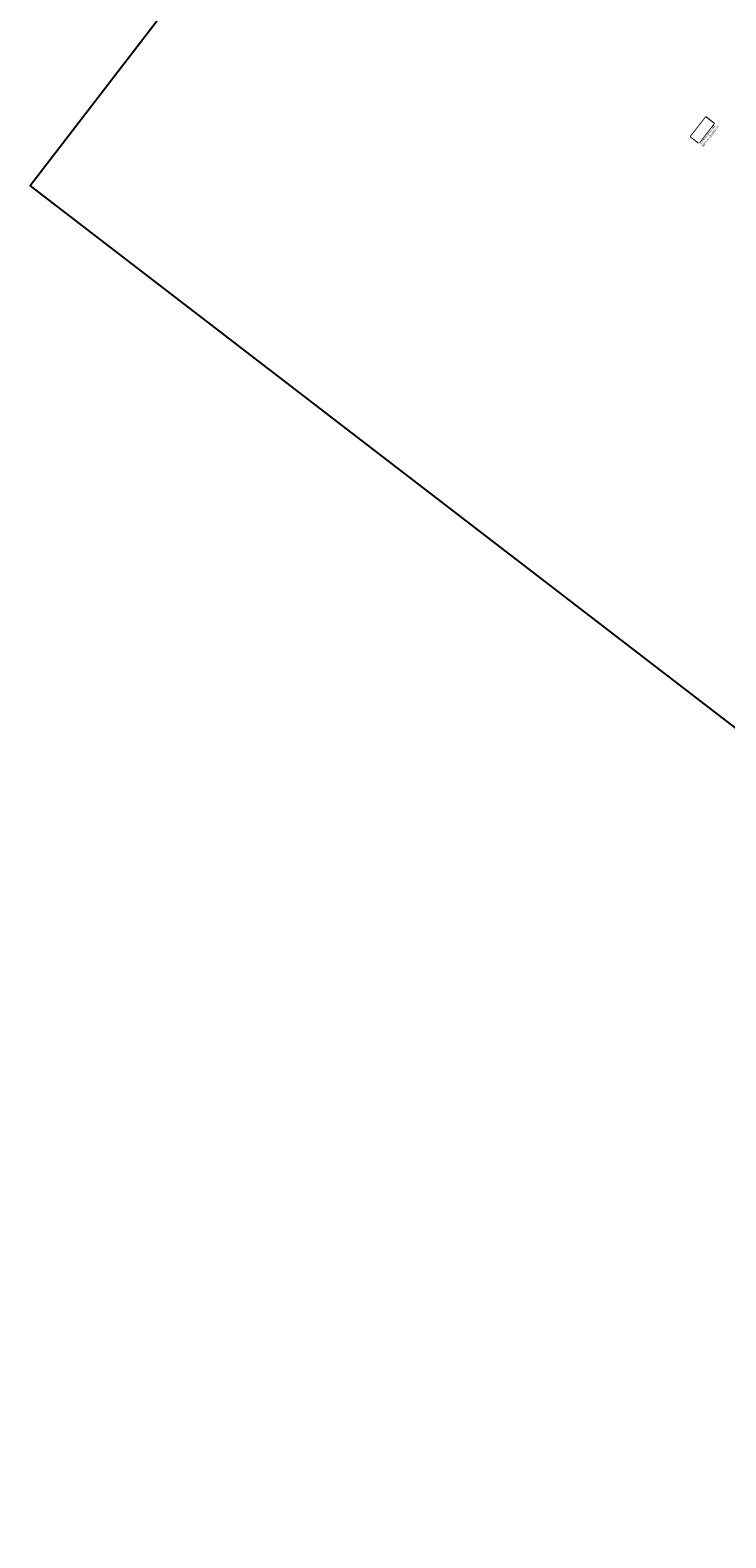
# Model space of a CAD drawing. Header units: feet. Extents: x 2204748 to 2209851, y 304262 to 307692.
# Tile 1 of 13: x 2204748 to 2205606, y 304880 to 306740. Entities that reach past the tile are written whole.
import ezdxf

# ---------------------------------------------------------------- set-up
doc = ezdxf.new("R2010")
doc.units = ezdxf.units.FT
doc.header["$MEASUREMENT"] = 0
doc.set_wipeout_variables(frame=1)
doc.linetypes.add('setbackex', pattern=[1.4, 1.3, -0.1])
doc.layers.add('0_Text+_Line_Mask', color=9, linetype='Continuous')
doc.layers.add('DV_X_Owner_Labels', color=7, linetype='setbackex')
doc.styles.add('Slanted Normal (0.125) Font 31', font='calibrii.ttf', dxfattribs={"width": 0.9, "height": 0.125})

msp = doc.modelspace()

# ---------------------------------------------------------------- linework, layer by layer
msp.add_lwpolyline([(2207740.39, 306067.86), (2205628.39, 307692.48), (2204747.86, 306547.79), (2206915.51, 304880.36)], close=True)
at = {"layer": '0_Text+_Line_Mask'}
msp.add_lwpolyline([(2205572.41, 306600.56), (2205562.33, 306608.31), (2205580.65, 306632.12), (2205590.72, 306624.37)], close=True, dxfattribs=at)

# ---------------------------------------------------------------- texts
at = {"layer": 'DV_X_Owner_Labels', "insert": (2205572.15, 306619.45), "char_height": 2.5, "width": 97.223, "attachment_point": 2, "rotation": 52.19452, "style": 'Slanted Normal (0.125) Font 31'}
msp.add_mtext('MYRON R. YODER\\PHEATHER M. YODER\\PD.V. 694, PG. 446\\PA.P.#58-00127.000\\P202 S.W. CHURCH ST', dxfattribs=at)

# ---------------------------------------------------------------- next in the draw order: wipeouts: each hides what was drawn before it
msp.add_wipeout([(2205572.41, 306600.56), (2205562.33, 306608.31), (2205580.65, 306632.12), (2205590.72, 306624.37)]).dxf.layer = '0_Text+_Line_Mask'

doc.saveas('drawing.dxf')
